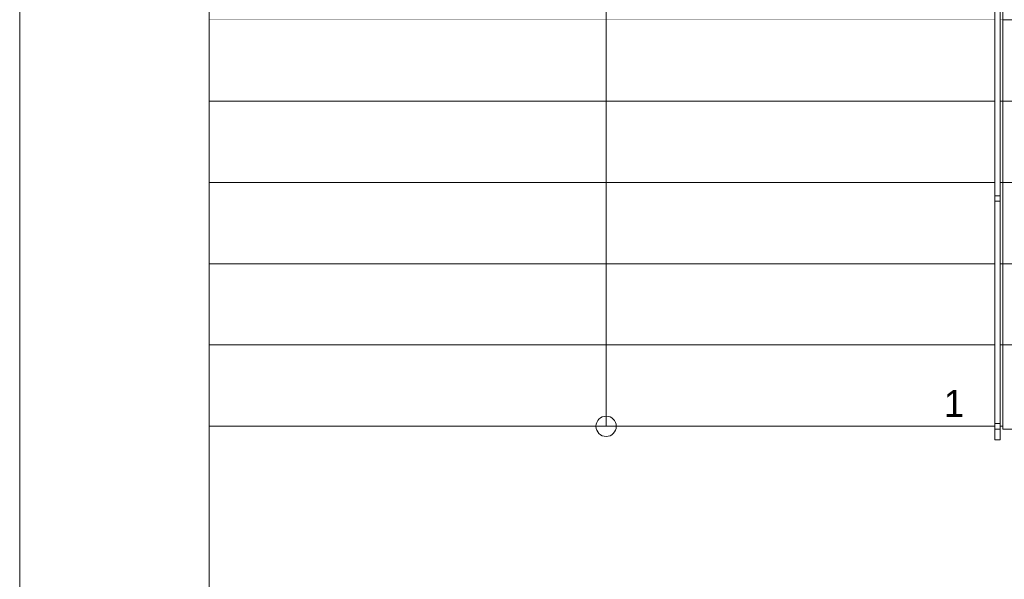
# Model space of a CAD drawing. Header units: millimetres. Extents: x -13540 to 53600, y -21460 to 10383.
# Tile 3 of 17: x -11600 to -7965, y -8434 to -6370. Entities that reach past the tile are written whole.
import ezdxf

# ---------------------------------------------------------------- set-up
doc = ezdxf.new("R2010")
doc.units = ezdxf.units.MM
doc.header["$MEASUREMENT"] = 0
doc.set_wipeout_variables(frame=1)
doc.linetypes.add('Wipeout_Contour', pattern=[1000, 0, -1000])
for name, color, linetype in [('02_Zdi VNĚJŠÍ - nosné.obálka', 7, 'Continuous'), ('04_Schodiště', 7, 'Continuous'), ('05_Zábradlí', 7, 'Continuous'), ('Výplně - Povrchové', 7, 'Continuous')]:
    doc.layers.add(name, color=color, linetype=linetype)

msp = doc.modelspace()

# ---------------------------------------------------------------- linework, layer by layer
at = {"layer": '02_Zdi VNĚJŠÍ - nosné.obálka', "color": 251, "linetype": 'Continuous', "lineweight": 0, "flags": 128}
msp.add_lwpolyline([(-11600, -4290.6), (-11600, -21460)], dxfattribs=at)
at = {"layer": '04_Schodiště', "color": 251, "linetype": 'Continuous', "lineweight": 0}
for p, q in [((-10900, -4870), (-10900, -7870)), ((-7970, -4870), (-7970, -7870)), ((-7970, -7870), (-4900, -7870))]:
    msp.add_line(p, q, dxfattribs=at)

# ---------------------------------------------------------------- next in the draw order: wipeouts: each hides what was drawn before it
at = {"color": 251, "linetype": 'Wipeout_Contour', "lineweight": 0, "ltscale": 36908.430932}
msp.add_wipeout([(-7970, -6370), (-7970, -6670), (-4900, -6670), (-4900, -6370)], dxfattribs=at).dxf.layer = 'Výplně - Povrchové'

# ---------------------------------------------------------------- next in the draw order: linework, layer by layer
at = {"layer": '04_Schodiště', "color": 251, "linetype": 'Continuous', "lineweight": 0}
for p, q in [((-7970, -6370), (-7970, -6670)), ((-4900, -6370), (-7970, -6370)), ((-7970, -6670), (-4900, -6670))]:
    msp.add_line(p, q, dxfattribs=at)

# ---------------------------------------------------------------- next in the draw order: wipeouts: each hides what was drawn before it
at = {"color": 251, "linetype": 'Wipeout_Contour', "lineweight": 0, "ltscale": 37776.848247}
msp.add_wipeout([(-7970, -6670), (-7970, -6970), (-4900, -6970), (-4900, -6670)], dxfattribs=at).dxf.layer = 'Výplně - Povrchové'

# ---------------------------------------------------------------- next in the draw order: linework, layer by layer
at = {"layer": '04_Schodiště', "color": 251, "linetype": 'Continuous', "lineweight": 0}
for p, q in [((-7970, -6670), (-7970, -6970)), ((-4900, -6670), (-7970, -6670)), ((-7970, -6970), (-4900, -6970))]:
    msp.add_line(p, q, dxfattribs=at)

# ---------------------------------------------------------------- next in the draw order: wipeouts: each hides what was drawn before it
at = {"color": 251, "linetype": 'Wipeout_Contour', "lineweight": 0, "ltscale": 38662.488327}
msp.add_wipeout([(-7970, -6970), (-7970, -7270), (-4900, -7270), (-4900, -6970)], dxfattribs=at).dxf.layer = 'Výplně - Povrchové'

# ---------------------------------------------------------------- next in the draw order: linework, layer by layer
at = {"layer": '04_Schodiště', "color": 251, "linetype": 'Continuous', "lineweight": 0}
for p, q in [((-7970, -6970), (-7970, -7270)), ((-4900, -6970), (-7970, -6970)), ((-7970, -7270), (-4900, -7270))]:
    msp.add_line(p, q, dxfattribs=at)

# ---------------------------------------------------------------- next in the draw order: wipeouts: each hides what was drawn before it
at = {"color": 251, "linetype": 'Wipeout_Contour', "lineweight": 0, "ltscale": 39564.206603}
msp.add_wipeout([(-4900, -7270), (-7970, -7270), (-7970, -7570), (-4900, -7570)], dxfattribs=at).dxf.layer = 'Výplně - Povrchové'

# ---------------------------------------------------------------- next in the draw order: linework, layer by layer
at = {"layer": '04_Schodiště', "color": 251, "linetype": 'Continuous', "lineweight": 0}
for p, q in [((-4900, -7270), (-7970, -7270)), ((-7970, -7270), (-7970, -7570)), ((-7970, -7570), (-4900, -7570))]:
    msp.add_line(p, q, dxfattribs=at)

# ---------------------------------------------------------------- next in the draw order: wipeouts: each hides what was drawn before it
at = {"color": 251, "linetype": 'Wipeout_Contour', "lineweight": 0, "ltscale": 60968.646885}
msp.add_wipeout([(-4900, -7570), (-7970, -7570), (-7970, -7870), (-7970, -7880), (-4900, -7880), (-4900, -7870)], dxfattribs=at).dxf.layer = 'Výplně - Povrchové'

# ---------------------------------------------------------------- next in the draw order: linework, layer by layer
at = {"layer": '04_Schodiště', "color": 251, "linetype": 'Continuous', "lineweight": 0}
for p, q in [((-7970, -7870), (-7970, -4870)), ((-4900, -7570), (-7970, -7570)), ((-7970, -7570), (-7970, -7870)), ((-10900, -7870), (-7970, -7870)), ((-7970, -7870), (-7970, -7880)), ((-7970, -7880), (-4900, -7880))]:
    msp.add_line(p, q, dxfattribs=at)

# ---------------------------------------------------------------- next in the draw order: wipeouts: each hides what was drawn before it
at = {"color": 251, "linetype": 'Wipeout_Contour', "lineweight": 0, "ltscale": 48907.787113}
msp.add_wipeout([(-7970, -7570), (-10900, -7570), (-10900, -7870), (-7970, -7870)], dxfattribs=at).dxf.layer = 'Výplně - Povrchové'

# ---------------------------------------------------------------- next in the draw order: linework, layer by layer
at = {"layer": '04_Schodiště', "color": 251, "linetype": 'Continuous', "lineweight": 0}
for p, q in [((-7970, -7570), (-10900, -7570)), ((-10900, -7570), (-10900, -7870)), ((-7970, -7870), (-7970, -7570)), ((-10900, -7870), (-7970, -7870)), ((-7970, -7870), (-4900, -7870))]:
    msp.add_line(p, q, dxfattribs=at)
at = {"layer": '04_Schodiště', "color": 251, "linetype": 'Continuous', "lineweight": 0, "flags": 128}
msp.add_lwpolyline([(-9397.5, -7870, 1), (-9472.5, -7870, 1)], format="xyb", close=True, dxfattribs=at)

# ---------------------------------------------------------------- next in the draw order: wipeouts: each hides what was drawn before it
at = {"color": 251, "linetype": 'Wipeout_Contour', "lineweight": 0, "ltscale": 48152.464937}
msp.add_wipeout([(-7970, -7270), (-10900, -7270), (-10900, -7570), (-7970, -7570)], dxfattribs=at).dxf.layer = 'Výplně - Povrchové'

# ---------------------------------------------------------------- next in the draw order: linework, layer by layer
at = {"layer": '04_Schodiště', "color": 251, "linetype": 'Continuous', "lineweight": 0}
for p, q in [((-7970, -7270), (-10900, -7270)), ((-10900, -7270), (-10900, -7570)), ((-7970, -7570), (-7970, -7270)), ((-10900, -7570), (-7970, -7570)), ((-9435, -7870), (-9435, -7570))]:
    msp.add_line(p, q, dxfattribs=at)

# ---------------------------------------------------------------- next in the draw order: wipeouts: each hides what was drawn before it
at = {"color": 251, "linetype": 'Wipeout_Contour', "lineweight": 0, "ltscale": 47415.333579}
msp.add_wipeout([(-7970, -6970), (-10900, -6970), (-10900, -7270), (-7970, -7270)], dxfattribs=at).dxf.layer = 'Výplně - Povrchové'

# ---------------------------------------------------------------- next in the draw order: linework, layer by layer
at = {"layer": '04_Schodiště', "color": 251, "linetype": 'Continuous', "lineweight": 0}
for p, q in [((-7970, -6970), (-10900, -6970)), ((-10900, -6970), (-10900, -7270)), ((-7970, -7270), (-7970, -6970)), ((-10900, -7270), (-7970, -7270))]:
    msp.add_line(p, q, dxfattribs=at)

# ---------------------------------------------------------------- next in the draw order: wipeouts: each hides what was drawn before it
at = {"color": 251, "linetype": 'Wipeout_Contour', "lineweight": 0, "ltscale": 46697.267443}
msp.add_wipeout([(-7970, -6670), (-10900, -6670), (-10900, -6970), (-7970, -6970)], dxfattribs=at).dxf.layer = 'Výplně - Povrchové'

# ---------------------------------------------------------------- next in the draw order: linework, layer by layer
at = {"layer": '04_Schodiště', "color": 251, "linetype": 'Continuous', "lineweight": 0}
for p, q in [((-7970, -6670), (-10900, -6670)), ((-10900, -6670), (-10900, -6970)), ((-7970, -6970), (-7970, -6670)), ((-10900, -6970), (-7970, -6970))]:
    msp.add_line(p, q, dxfattribs=at)

# ---------------------------------------------------------------- next in the draw order: wipeouts: each hides what was drawn before it
at = {"color": 251, "linetype": 'Wipeout_Contour', "lineweight": 0, "ltscale": 45999.175459}
msp.add_wipeout([(-7970, -6370), (-10900, -6370), (-10900, -6670), (-7970, -6670)], dxfattribs=at).dxf.layer = 'Výplně - Povrchové'

# ---------------------------------------------------------------- next in the draw order: linework, layer by layer
at = {"layer": '04_Schodiště', "color": 251, "linetype": 'Continuous', "lineweight": 0}
for p, q in [((-7970, -6370), (-10900, -6370)), ((-10900, -6370), (-10900, -6670)), ((-7970, -6670), (-7970, -6370)), ((-10900, -6670), (-7970, -6670))]:
    msp.add_line(p, q, dxfattribs=at)

# ---------------------------------------------------------------- next in the draw order: wipeouts: each hides what was drawn before it
at = {"color": 251, "linetype": 'Wipeout_Contour', "lineweight": 0, "ltscale": 45322.000152}
msp.add_wipeout([(-7970, -6070), (-10900, -6070), (-10900, -6370), (-7970, -6370)], dxfattribs=at).dxf.layer = 'Výplně - Povrchové'

# ---------------------------------------------------------------- next in the draw order: linework, layer by layer
at = {"layer": '04_Schodiště', "color": 251, "linetype": 'Continuous', "lineweight": 0}
for p, q in [((-10900, -4570), (-10900, -7870)), ((-7970, -4870), (-7970, -7870)), ((-9435, -7570), (-9435, -5170)), ((-10900, -6070), (-10900, -6370)), ((-7970, -6370), (-7970, -6070)), ((-10900, -6370), (-7970, -6370))]:
    msp.add_line(p, q, dxfattribs=at)

# ---------------------------------------------------------------- next in the draw order: wipeouts: each hides what was drawn before it
at = {"color": 251, "linetype": 'Wipeout_Contour', "lineweight": 0, "ltscale": 36908.430932}
msp.add_wipeout([(-7970, -6370), (-7970, -6670), (-4900, -6670), (-4900, -6370)], dxfattribs=at).dxf.layer = 'Výplně - Povrchové'

# ---------------------------------------------------------------- next in the draw order: linework, layer by layer
at = {"layer": '04_Schodiště', "color": 251, "linetype": 'Continuous', "lineweight": 0}
for p, q in [((-7970, -6370), (-7970, -6670)), ((-4900, -6370), (-7970, -6370)), ((-7970, -6670), (-4900, -6670))]:
    msp.add_line(p, q, dxfattribs=at)

# ---------------------------------------------------------------- next in the draw order: wipeouts: each hides what was drawn before it
at = {"color": 251, "linetype": 'Wipeout_Contour', "lineweight": 0, "ltscale": 37776.848247}
msp.add_wipeout([(-7970, -6670), (-7970, -6970), (-4900, -6970), (-4900, -6670)], dxfattribs=at).dxf.layer = 'Výplně - Povrchové'

# ---------------------------------------------------------------- next in the draw order: linework, layer by layer
at = {"layer": '04_Schodiště', "color": 251, "linetype": 'Continuous', "lineweight": 0}
for p, q in [((-7970, -6670), (-7970, -6970)), ((-4900, -6670), (-7970, -6670)), ((-7970, -6970), (-4900, -6970))]:
    msp.add_line(p, q, dxfattribs=at)

# ---------------------------------------------------------------- next in the draw order: wipeouts: each hides what was drawn before it
at = {"color": 251, "linetype": 'Wipeout_Contour', "lineweight": 0, "ltscale": 38662.488327}
msp.add_wipeout([(-7970, -6970), (-7970, -7270), (-4900, -7270), (-4900, -6970)], dxfattribs=at).dxf.layer = 'Výplně - Povrchové'

# ---------------------------------------------------------------- next in the draw order: linework, layer by layer
at = {"layer": '04_Schodiště', "color": 251, "linetype": 'Continuous', "lineweight": 0}
for p, q in [((-7970, -6970), (-7970, -7270)), ((-4900, -6970), (-7970, -6970)), ((-7970, -7270), (-4900, -7270))]:
    msp.add_line(p, q, dxfattribs=at)

# ---------------------------------------------------------------- next in the draw order: wipeouts: each hides what was drawn before it
at = {"color": 251, "linetype": 'Wipeout_Contour', "lineweight": 0, "ltscale": 39564.206603}
msp.add_wipeout([(-4900, -7270), (-7970, -7270), (-7970, -7570), (-4900, -7570)], dxfattribs=at).dxf.layer = 'Výplně - Povrchové'

# ---------------------------------------------------------------- next in the draw order: linework, layer by layer
at = {"layer": '04_Schodiště', "color": 251, "linetype": 'Continuous', "lineweight": 0}
for p, q in [((-4900, -7270), (-7970, -7270)), ((-7970, -7270), (-7970, -7570)), ((-7970, -7570), (-4900, -7570))]:
    msp.add_line(p, q, dxfattribs=at)

# ---------------------------------------------------------------- next in the draw order: wipeouts: each hides what was drawn before it
at = {"color": 251, "linetype": 'Wipeout_Contour', "lineweight": 0, "ltscale": 60968.646885}
msp.add_wipeout([(-4900, -7570), (-7970, -7570), (-7970, -7870), (-7970, -7880), (-4900, -7880), (-4900, -7870)], dxfattribs=at).dxf.layer = 'Výplně - Povrchové'

# ---------------------------------------------------------------- next in the draw order: linework, layer by layer
at = {"layer": '04_Schodiště', "color": 251, "linetype": 'Continuous', "lineweight": 0}
for p, q in [((-7970, -7870), (-7970, -3970)), ((-4900, -7570), (-7970, -7570)), ((-7970, -7570), (-7970, -7870)), ((-10900, -7870), (-7970, -7870)), ((-7970, -7870), (-7970, -7880)), ((-7970, -7880), (-4900, -7880))]:
    msp.add_line(p, q, dxfattribs=at)

# ---------------------------------------------------------------- next in the draw order: wipeouts: each hides what was drawn before it
at = {"color": 251, "linetype": 'Wipeout_Contour', "lineweight": 0, "ltscale": 48907.787087}
msp.add_wipeout([(-7970, -7570), (-10900, -7570), (-10900, -7870), (-7970, -7870)], dxfattribs=at).dxf.layer = 'Výplně - Povrchové'

# ---------------------------------------------------------------- next in the draw order: linework, layer by layer
at = {"layer": '04_Schodiště', "color": 251, "linetype": 'Continuous', "lineweight": 0}
for p, q in [((-7970, -7570), (-10900, -7570)), ((-10900, -7570), (-10900, -7870)), ((-7970, -7870), (-7970, -7570)), ((-10900, -7870), (-7970, -7870))]:
    msp.add_line(p, q, dxfattribs=at)
at = {"layer": '04_Schodiště', "color": 251, "linetype": 'Continuous', "lineweight": 0, "flags": 128}
msp.add_lwpolyline([(-9397.5, -7870, 1), (-9472.5, -7870, 1)], format="xyb", close=True, dxfattribs=at)

# ---------------------------------------------------------------- next in the draw order: texts
at = {"layer": '04_Schodiště', "color": 251, "lineweight": 0, "insert": (-8188, -7785.9), "char_height": 100, "attachment_point": 4}
msp.add_mtext('\\A1;1', dxfattribs=at)

# ---------------------------------------------------------------- next in the draw order: wipeouts: each hides what was drawn before it
at = {"color": 251, "linetype": 'Wipeout_Contour', "lineweight": 0, "ltscale": 48152.464995}
msp.add_wipeout([(-7970, -7270), (-10900, -7270), (-10900, -7570), (-7970, -7570)], dxfattribs=at).dxf.layer = 'Výplně - Povrchové'

# ---------------------------------------------------------------- next in the draw order: linework, layer by layer
at = {"layer": '04_Schodiště', "color": 251, "linetype": 'Continuous', "lineweight": 0}
for p, q in [((-7970, -7270), (-10900, -7270)), ((-10900, -7270), (-10900, -7570)), ((-7970, -7570), (-7970, -7270)), ((-10900, -7570), (-7970, -7570)), ((-9435, -7870), (-9435, -7570))]:
    msp.add_line(p, q, dxfattribs=at)

# ---------------------------------------------------------------- next in the draw order: wipeouts: each hides what was drawn before it
at = {"color": 251, "linetype": 'Wipeout_Contour', "lineweight": 0, "ltscale": 47415.333626}
msp.add_wipeout([(-7970, -6970), (-10900, -6970), (-10900, -7270), (-7970, -7270)], dxfattribs=at).dxf.layer = 'Výplně - Povrchové'

# ---------------------------------------------------------------- next in the draw order: linework, layer by layer
at = {"layer": '04_Schodiště', "color": 251, "linetype": 'Continuous', "lineweight": 0}
for p, q in [((-7970, -6970), (-10900, -6970)), ((-10900, -6970), (-10900, -7270)), ((-7970, -7270), (-7970, -6970)), ((-10900, -7270), (-7970, -7270))]:
    msp.add_line(p, q, dxfattribs=at)

# ---------------------------------------------------------------- next in the draw order: wipeouts: each hides what was drawn before it
at = {"color": 251, "linetype": 'Wipeout_Contour', "lineweight": 0, "ltscale": 46697.26743}
msp.add_wipeout([(-7970, -6670), (-10900, -6670), (-10900, -6970), (-7970, -6970)], dxfattribs=at).dxf.layer = 'Výplně - Povrchové'

# ---------------------------------------------------------------- next in the draw order: linework, layer by layer
at = {"layer": '04_Schodiště', "color": 251, "linetype": 'Continuous', "lineweight": 0}
for p, q in [((-7970, -6670), (-10900, -6670)), ((-10900, -6670), (-10900, -6970)), ((-7970, -6970), (-7970, -6670)), ((-10900, -6970), (-7970, -6970))]:
    msp.add_line(p, q, dxfattribs=at)

# ---------------------------------------------------------------- next in the draw order: wipeouts: each hides what was drawn before it
at = {"color": 251, "linetype": 'Wipeout_Contour', "lineweight": 0, "ltscale": 45999.175398}
msp.add_wipeout([(-7970, -6370), (-10900, -6370), (-10900, -6670), (-7970, -6670)], dxfattribs=at).dxf.layer = 'Výplně - Povrchové'

# ---------------------------------------------------------------- next in the draw order: linework, layer by layer
at = {"layer": '02_Zdi VNĚJŠÍ - nosné.obálka', "color": 251, "linetype": 'Continuous', "lineweight": 0, "flags": 128}
msp.add_lwpolyline([(-10900, -21460), (-10900, -4290.6)], dxfattribs=at)
at = {"layer": '04_Schodiště', "color": 251, "linetype": 'Continuous', "lineweight": 0}
for p, q in [((-9435, -7570), (-9435, -4270)), ((-10900, -6370), (-10900, -6670)), ((-7970, -6670), (-7970, -6370)), ((-10900, -6670), (-7970, -6670))]:
    msp.add_line(p, q, dxfattribs=at)

# ---------------------------------------------------------------- next in the draw order: wipeouts: each hides what was drawn before it
at = {"color": 251, "linetype": 'Wipeout_Contour', "lineweight": 0, "ltscale": 40277.415967}
msp.add_wipeout([(-8000, -7870), (-7980, -7870), (-7980, -3972), (-8000, -3976.1)], dxfattribs=at).dxf.layer = '05_Zábradlí'

# ---------------------------------------------------------------- next in the draw order: linework, layer by layer
at = {"layer": '05_Zábradlí', "color": 251, "linetype": 'Continuous', "lineweight": 0}
for p, q in [((-8000, -3976.1), (-8000, -7870)), ((-7980, -7870), (-7980, -3972))]:
    msp.add_line(p, q, dxfattribs=at)

# ---------------------------------------------------------------- next in the draw order: wipeouts: each hides what was drawn before it
at = {"color": 251, "linetype": 'Wipeout_Contour', "lineweight": 0, "ltscale": 44930.430381}
msp.add_wipeout([(-7980, -7870), (-8000, -7870), (-8000, -7920), (-7980, -7920)], dxfattribs=at).dxf.layer = '05_Zábradlí'

# ---------------------------------------------------------------- next in the draw order: linework, layer by layer
at = {"layer": '05_Zábradlí', "color": 251, "linetype": 'Continuous', "lineweight": 0}
for p, q in [((-8000, -7870), (-8000, -7920)), ((-7980, -7920), (-7980, -7870)), ((-8000, -7920), (-7980, -7920))]:
    msp.add_line(p, q, dxfattribs=at)

# ---------------------------------------------------------------- next in the draw order: wipeouts: each hides what was drawn before it
at = {"color": 251, "linetype": 'Wipeout_Contour', "lineweight": 0, "ltscale": 43714.868675}
msp.add_wipeout([(-8000, -7870), (-7980, -7870), (-7980, -7030), (-8000, -7030)], dxfattribs=at).dxf.layer = '05_Zábradlí'

# ---------------------------------------------------------------- next in the draw order: linework, layer by layer
at = {"layer": '05_Zábradlí', "color": 251, "linetype": 'Continuous', "lineweight": 0}
for p, q in [((-8000, -7030), (-8000, -7870)), ((-7980, -7870), (-7980, -7030)), ((-8000, -7870), (-7980, -7870))]:
    msp.add_line(p, q, dxfattribs=at)

# ---------------------------------------------------------------- next in the draw order: wipeouts: each hides what was drawn before it
at = {"color": 251, "linetype": 'Wipeout_Contour', "lineweight": 0, "ltscale": 41499.267504}
msp.add_wipeout([(-8000, -7030), (-7980, -7030), (-7980, -6190), (-8000, -6190)], dxfattribs=at).dxf.layer = '05_Zábradlí'
at = {"color": 251, "linetype": 'Wipeout_Contour', "lineweight": 0, "ltscale": 44860.154302}
msp.add_wipeout([(-8000, -7880), (-7980, -7880), (-7980, -7860), (-8000, -7860)], dxfattribs=at).dxf.layer = '05_Zábradlí'

# ---------------------------------------------------------------- next in the draw order: linework, layer by layer
at = {"layer": '05_Zábradlí', "color": 251, "linetype": 'Continuous', "lineweight": 0}
for p, q in [((-8000, -6190), (-8000, -7030)), ((-7980, -7030), (-7980, -6190))]:
    msp.add_line(p, q, dxfattribs=at)
at = {"layer": '05_Zábradlí', "color": 251, "linetype": 'Continuous', "lineweight": 0, "flags": 128}
msp.add_lwpolyline([(-8000, -7880), (-7980, -7880), (-7980, -7860), (-8000, -7860)], close=True, dxfattribs=at)

# ---------------------------------------------------------------- next in the draw order: wipeouts: each hides what was drawn before it
at = {"color": 251, "linetype": 'Wipeout_Contour', "lineweight": 0, "ltscale": 42569.677533}
msp.add_wipeout([(-8000, -7040), (-7980, -7040), (-7980, -7020), (-8000, -7020)], dxfattribs=at).dxf.layer = '05_Zábradlí'

# ---------------------------------------------------------------- next in the draw order: linework, layer by layer
at = {"layer": '05_Zábradlí', "color": 251, "linetype": 'Continuous', "lineweight": 0, "flags": 128}
msp.add_lwpolyline([(-8000, -7040), (-7980, -7040), (-7980, -7020), (-8000, -7020)], close=True, dxfattribs=at)

doc.saveas('drawing.dxf')
